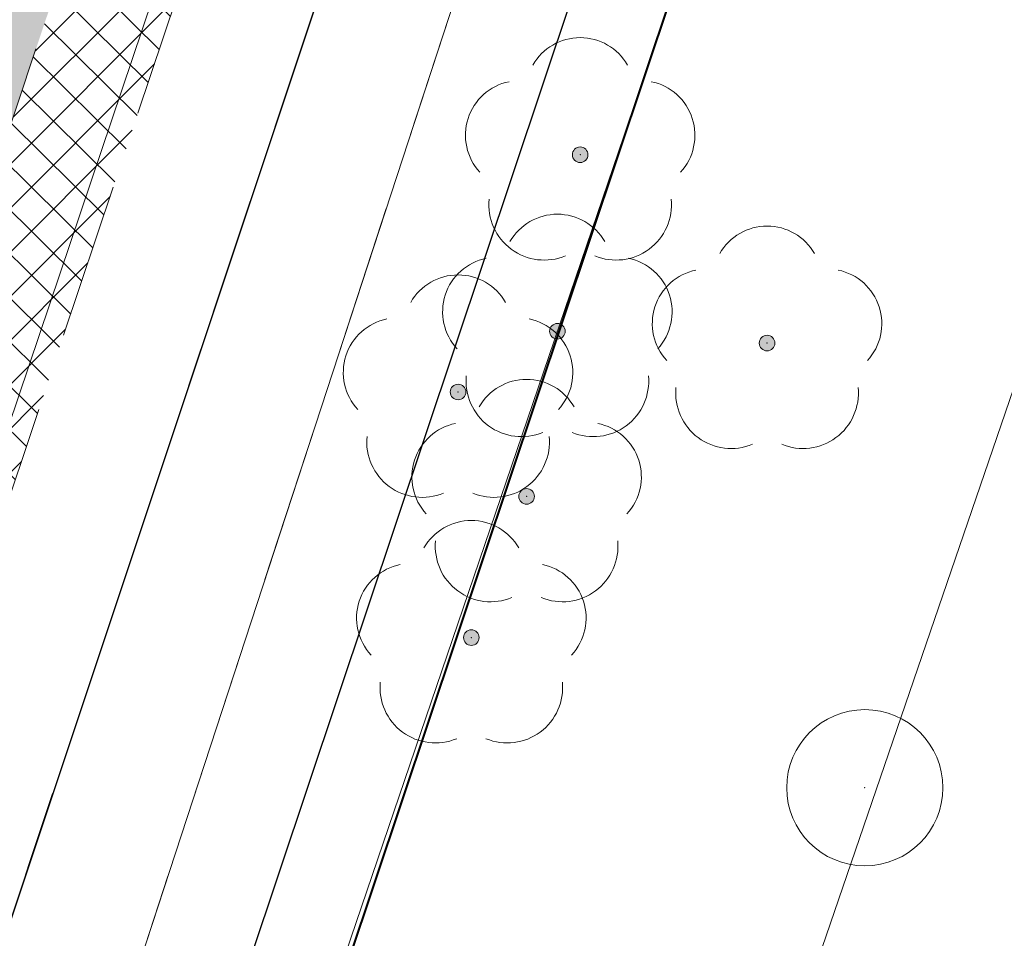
# Model space of a CAD drawing. Header units: metres. Extents: x 6599594 to 6600699, y 5687867 to 5691114.
# Tile 123 of 256: x 6599912.31 to 6599918.62, y 5688730.05 to 5688735.94. Entities that reach past the tile are written whole.
import ezdxf

# ---------------------------------------------------------------- set-up
doc = ezdxf.new("R2010")
doc.units = ezdxf.units.M
doc.header["$MEASUREMENT"] = 0
for name, pattern in [('1', [0]), ('3_EGBZ', [1.5, 1, -0.5]), ('BTO', [0]), ('BUG', [1.5, 1, -0.5]), ('GUK', [2, 1.5, -0.5]), ('GUZ', [1, 0.5, -0.5]), ('L_0_04', [1.5, 1, -0.5]), ('UPT', [0]), ('UPW', [0])]:
    doc.linetypes.add(name, pattern=pattern)
doc.layers.get('0').update_dxf_attribs({"color": 253, "linetype": 'CONTINUOUS', "lineweight": 13})
for name, color, linetype, lineweight in [('_dren', 30, '3_EGBZ', 40), ('_kolor chodnik', 50, '1', 5), ('_kolor jezdnia', 4, '1', 0), ('_kolor pobocze', 211, '1', 5), ('_kolor zjazdy kostka', 7, '1', 5), ('_kolor ścieżka @ 1', 10, '1', 0), ('_krawedz jezdni i pobocza', 7, 'BUG', 15), ('_podział mój', 201, 'BTO', 40), ('_row', 150, 'CONTINUOUS', 30), ('Dzialki', 130, '1', 30), ('Kontury', 252, 'GUK', 9), ('OT_Komunikacja', 7, 'CONTINUOUS', 0), ('OT_ZagospodarowanieTerenu', 7, 'CONTINUOUS', 0), ('OT_ZagospodarowanieTerenu_P', 7, 'CONTINUOUS', 0), ('UTTPOM_L_0', 30, 'UPT', 9), ('UWWPM_L_0', 5, 'UPW', 9), ('Uzytki', 252, 'GUZ', 9)]:
    doc.layers.add(name, color=color, linetype=linetype, lineweight=lineweight)
pattern_1 = [(45, (0, 0), (-0.1414213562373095, 0.1414213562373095), []), (135, (0, 0), (-0.1414213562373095, -0.1414213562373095), [])]

# ---------------------------------------------------------------- blocks, each defined once
blk = doc.blocks.new('230')
at = {"color": 0, "linetype": 'Continuous', "lineweight": 18}
blk.add_circle((0, 0), 1, dxfattribs=at)
blk = doc.blocks.new('147')
at = {"linetype": 'Continuous', "lineweight": 18}
blk.add_hatch(color=0, dxfattribs=at).paths.add_polyline_path([(0, -0.1, 1), (0, 0.1, 1)])
at = {"color": 0, "linetype": 'Continuous', "lineweight": 18}
blk.add_circle((0, 0), 0.1, dxfattribs=at)
for centre, radius, start, end in [((0, 0.8), 0.7, 29.8459319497, 150.1540680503), ((-0.7700000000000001, 0.25), 0.7, 101.6336339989, 222.6626941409), ((0.7700000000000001, 0.25), 0.7, 317.3373058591, 78.3663660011), ((-0.4600000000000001, -0.6400000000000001), 0.71, 174.3693172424, 292.5572466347), ((0.4600000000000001, -0.6400000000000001), 0.71, 247.4427533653, 5.630682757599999)]:
    blk.add_arc(centre, radius, start, end, dxfattribs=at)
blk = doc.blocks.new('hhh')
at = {"layer": '_podział mój'}
blk.add_line((6600030.348422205, 5689076.243038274), (6599864.227411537, 5688579.984196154), dxfattribs=at)

msp = doc.modelspace()

# ---------------------------------------------------------------- hatches: boundary and pattern name
at = {"layer": '_kolor chodnik'}
h = msp.add_hatch(dxfattribs=at)
h.set_pattern_fill('ANSI37', color=256, scale=1.6)
h.set_pattern_definition(pattern_1)
h.paths.add_polyline_path([(6599849.938171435, 5688542.085872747), (6599852.232147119, 5688548.938742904), (6599853.573135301, 5688548.489851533), (6599853.827082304, 5688549.248475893), (6599851.793849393, 5688549.929093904), (6599849.895278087, 5688548.982823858), (6599847.823506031, 5688542.793750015)])
edge = h.paths.add_edge_path()
edge.add_line((6600018.106075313, 5689087.454911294), (6600022.42781917, 5689091.229234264))
edge.add_line((6600022.42781917, 5689091.229234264), (6600020.233254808, 5689093.742094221))
edge.add_line((6600020.233254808, 5689093.742094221), (6600017.159471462, 5689091.057656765))
edge.add_arc((6600023.275194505, 5689085.385140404), 8.34143334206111, 137.1531558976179, 148.8016577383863)
edge.add_line((6600016.140105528, 5689089.706021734), (6600018.106075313, 5689087.454911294))
h.paths.add_polyline_path([(6600038.501784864, 5689187.59229436), (6600037.906968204, 5689187.700586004), (6600037.638296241, 5689186.224843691), (6600038.240083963, 5689186.115282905)])
h.paths.add_polyline_path([(6600069.098302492, 5689360.276020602), (6600068.321239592, 5689360.413462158), (6600068.064048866, 5689358.936495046), (6600068.836639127, 5689358.799546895)])
h.paths.add_polyline_path([(6600082.393785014, 5689362.950258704), (6600082.941124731, 5689366.103121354), (6600081.481377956, 5689366.361351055), (6600080.923159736, 5689363.210828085)])
h.paths.add_polyline_path([(6600074.022236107, 5689388.065861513), (6600072.983907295, 5689388.249860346), (6600072.723374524, 5689386.772538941), (6600073.760538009, 5689386.588865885)])
h.paths.add_polyline_path([(6600105.602402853, 5689486.45426531), (6600106.738797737, 5689489.760539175), (6600105.28818975, 5689490.281952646), (6600104.132785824, 5689486.965912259)])
h.paths.add_polyline_path([(6600132.519778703, 5689678.737346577), (6600131.636986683, 5689678.922259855), (6600131.330470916, 5689677.453953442), (6600132.212256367, 5689677.269208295)])
h.paths.add_polyline_path([(6600156.649397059, 5689798.7449027), (6600156.48800471, 5689797.95886096), (6600157.450195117, 5689797.757316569), (6600157.615023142, 5689798.542205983)])
h.paths.add_polyline_path([(6600189.055358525, 5689948.643107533), (6600187.902868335, 5689948.884512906), (6600187.600024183, 5689947.417400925), (6600188.748131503, 5689947.176379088)])
edge = h.paths.add_edge_path()
edge.add_line((6600204.459383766, 5690032.969035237), (6600204.153258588, 5690031.227801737))
edge.add_arc((6600202.328347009, 5690027.299936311), 4.331100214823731, 41.853001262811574, 65.08011546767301, ccw=False)
edge.add_arc((6600032.903931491, 5690051.979071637), 174.020003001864, 352.8070218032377, 353.495463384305)
edge.add_arc((6600202.372679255, 5690027.343587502), 5.999999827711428, 55.12102442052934, 69.64815978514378)
edge = h.paths.add_edge_path()
edge.add_line((6600205.046027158, 5690040.265402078), (6600204.972740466, 5690038.483452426))
edge.add_arc((6600203.986269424, 5690044.401803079), 5.999999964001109, 279.4630688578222, 294.9140560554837)
edge.add_line((6600206.513819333, 5690038.960158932), (6600206.607027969, 5690041.030672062))
edge.add_arc((6600203.986269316, 5690044.401803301), 4.270000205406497, 284.3702444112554, 307.86193139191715, ccw=False)
edge = h.paths.add_edge_path()
edge.add_arc((6600203.547470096, 5690044.558759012), 6.446878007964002, 324.43500910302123, 356.20133685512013, ccw=False)
edge.add_arc((6600203.986269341, 5690044.401803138), 6.000000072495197, 323.2169970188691, 357.4193489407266)
h.paths.add_polyline_path([(6600208.910055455, 5690121.713696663), (6600208.146285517, 5690121.748120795), (6600207.125602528, 5690121.794124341), (6600209.971605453, 5690121.665851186)])
edge = h.paths.add_edge_path()
edge.add_line((6600238.769818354, 5690481.648294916), (6600240.338176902, 5690490.87374652))
edge.add_line((6600240.338176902, 5690490.87374652), (6600241.251295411, 5690510.829461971))
edge.add_line((6600241.251295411, 5690510.829461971), (6600239.524022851, 5690510.928942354))
edge.add_line((6600239.524022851, 5690510.928942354), (6600238.633343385, 5690491.167757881))
edge.add_line((6600238.633343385, 5690491.167757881), (6600234.579716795, 5690467.661262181))
edge.add_line((6600234.579716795, 5690467.661262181), (6600234.449796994, 5690464.966873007))
edge.add_arc((6600242.443669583, 5690464.607462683), 8.001948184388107, 177.4256737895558, 268.2543056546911)
edge.add_line((6600242.199903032, 5690456.609228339), (6600242.216657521, 5690457.359274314))
edge.add_line((6600242.216657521, 5690457.359274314), (6600242.305257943, 5690458.836738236))
edge.add_arc((6600242.444504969, 5690464.607952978), 5.772894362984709, 177.0298084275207, 268.6178439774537, ccw=False)
edge.add_line((6600236.679365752, 5690464.907083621), (6600236.951876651, 5690470.95443634))
edge.add_line((6600236.951876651, 5690470.95443634), (6600238.15078669, 5690478.210832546))
edge.add_line((6600238.15078669, 5690478.210832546), (6600238.769818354, 5690481.648294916))
h.paths.add_polyline_path([(6600238.769818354, 5690481.648294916), (6600238.15078669, 5690478.210832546), (6600239.670056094, 5690477.930590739), (6600240.266710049, 5690481.376366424)])
edge = h.paths.add_edge_path()
edge.add_line((6600223.366500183, 5690460.339976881), (6600223.278629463, 5690457.997544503))
edge.add_arc((6600220.967166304, 5690465.656339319), 7.999999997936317, 286.7940807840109, 300.2738222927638)
edge.add_line((6600225.000231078, 5690458.747331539), (6600225.240084, 5690461.623695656))
edge.add_arc((6600221.105749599, 5690465.648640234), 5.76999998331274, 293.06724424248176, 315.7681070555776, ccw=False)
edge = h.paths.add_edge_path()
edge.add_arc((6600220.025145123, 5690444.676291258), 5.770000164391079, 37.996647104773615, 59.94382588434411, ccw=False)
edge.add_line((6600224.572175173, 5690448.22839199), (6600224.817793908, 5690451.081798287))
edge.add_arc((6600220.025145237, 5690444.676291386), 7.999999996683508, 53.19588653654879, 68.15166733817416)
edge.add_line((6600223.00235276, 5690452.101669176), (6600222.91504296, 5690449.670427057))
edge = h.paths.add_edge_path()
edge.add_arc((6600221.105749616, 5690465.648640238), 7.999999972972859, 328.0222308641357, 357.0132597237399)
edge.add_line((6600229.094882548, 5690465.23180147), (6600229.218816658, 5690467.593604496))
edge.add_line((6600229.218816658, 5690467.593604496), (6600228.218919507, 5690467.645774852))
edge.add_line((6600228.218919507, 5690467.645774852), (6600227.891778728, 5690461.411918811))
h.paths.add_polyline_path([(6600200.980142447, 5690012.236744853), (6600202.317278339, 5690011.956662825), (6600202.522293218, 5690012.935421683), (6600201.182321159, 5690013.216097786)])
h.paths.add_polyline_path([(6600196.457878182, 5689983.98337835), (6600195.202332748, 5689984.246370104), (6600194.899091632, 5689982.777335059), (6600196.150355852, 5689982.515240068)])
edge = h.paths.add_edge_path()
edge.add_line((6600112.305909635, 5689517.991018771), (6600112.691041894, 5689519.807934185))
edge.add_line((6600112.691041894, 5689519.807934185), (6600113.245521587, 5689522.423769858))
edge.add_line((6600113.245521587, 5689522.423769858), (6600111.553124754, 5689522.782507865))
edge.add_line((6600111.553124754, 5689522.782507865), (6600107.405864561, 5689503.21722655))
edge.add_line((6600107.405864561, 5689503.21722655), (6600099.494506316, 5689480.361667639))
edge.add_line((6600099.494506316, 5689480.361667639), (6600099.182814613, 5689478.891218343))
edge.add_arc((6600107.008997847, 5689477.232359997), 8.000059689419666, 168.0325629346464, 257.7529108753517)
edge.add_line((6600105.311960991, 5689469.414366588), (6600105.784990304, 5689471.593619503))
edge.add_arc((6600107.008927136, 5689477.232314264), 5.769999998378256, 168.0321375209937, 257.7533362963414, ccw=False)
edge.add_line((6600101.364343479, 5689478.42879883), (6600101.647245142, 5689479.76342708))
edge.add_line((6600101.647245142, 5689479.76342708), (6600104.132785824, 5689486.965912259))
edge.add_line((6600104.132785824, 5689486.965912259), (6600105.28818975, 5689490.281952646))
edge.add_line((6600105.28818975, 5689490.281952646), (6600108.240043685, 5689498.809726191))
edge.add_line((6600108.240043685, 5689498.809726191), (6600112.305909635, 5689517.991018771))
h.paths.add_polyline_path([(6600136.009573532, 5689645.499114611), (6600138.333647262, 5689645.012304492), (6600138.661671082, 5689646.578318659), (6600134.869459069, 5689647.372651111)])
at = {"layer": '_kolor jezdnia'}
h = msp.add_hatch(dxfattribs=at)
h.set_pattern_fill('ANSI37', color=4, scale=3.5)
h.set_pattern_definition([(45, (0, 0), (-0.3093592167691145, 0.3093592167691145), []), (135, (0, 0), (-0.3093592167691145, -0.3093592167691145), [])])
edge = h.paths.add_edge_path()
edge.add_line((6599833.066047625, 5688539.933393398), (6599850.649511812, 5688527.983462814))
edge.add_arc((6599857.337592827, 5688536.653968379), 10.95025544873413, 169.5012687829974, 232.3548431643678, ccw=False)
edge.add_arc((6599858.085851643, 5688536.618142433), 11.69295282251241, 162.2507788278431, 169.9967502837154, ccw=False)
edge.add_line((6599846.949484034, 5688540.182754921), (6599847.823506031, 5688542.793750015))
edge.add_line((6599847.823506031, 5688542.793750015), (6599849.895278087, 5688548.982823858))
edge.add_line((6599849.895278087, 5688548.982823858), (6599852.434748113, 5688556.56906746))
edge.add_line((6599852.434748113, 5688556.56906746), (6599928.48625871, 5688783.760284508))
edge.add_line((6599928.48625871, 5688783.760284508), (6599931.025728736, 5688791.34652811))
edge.add_line((6599931.025728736, 5688791.34652811), (6599996.657773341, 5688987.411326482))
edge.add_line((6599996.657773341, 5688987.411326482), (6599999.197243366, 5688994.997570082))
edge.add_line((6599999.197243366, 5688994.997570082), (6600021.930100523, 5689062.908193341))
edge.add_line((6600021.930100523, 5689062.908193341), (6600017.620224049, 5689067.371531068))
edge.add_line((6600017.620224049, 5689067.371531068), (6600016.714558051, 5689064.654078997))
edge.add_line((6600016.714558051, 5689064.654078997), (6600012.423620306, 5689051.835617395))
edge.add_line((6600012.423620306, 5689051.835617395), (6600009.884150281, 5689044.249373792))
edge.add_line((6600009.884150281, 5689044.249373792), (6599977.53516164, 5688947.612159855))
edge.add_line((6599977.53516164, 5688947.612159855), (6599974.995691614, 5688940.025916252))
edge.add_line((6599974.995691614, 5688940.025916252), (6599942.096912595, 5688841.746295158))
edge.add_line((6599942.096912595, 5688841.746295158), (6599939.557442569, 5688834.160051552))
edge.add_line((6599939.557442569, 5688834.160051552), (6599882.679288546, 5688664.246042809))
edge.add_line((6599882.679288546, 5688664.246042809), (6599880.139818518, 5688656.659799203))
edge.add_line((6599880.139818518, 5688656.659799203), (6599852.46454386, 5688573.984527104))
edge.add_line((6599852.46454386, 5688573.984527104), (6599842.470137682, 5688544.127903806))
edge.add_arc((6599835.706422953, 5688546.652910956), 7.219660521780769, 248.5480913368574, 339.52856074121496, ccw=False)
h.paths.add_polyline_path([(6600044.653202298, 5689172.271628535), (6600046.276244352, 5689181.431901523), (6600047.759199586, 5689189.801539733), (6600051.0603021, 5689208.432603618), (6600052.368792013, 5689215.817578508), (6600054.808584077, 5689229.587499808), (6600056.11707399, 5689236.972474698), (6600057.346666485, 5689243.912161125), (6600058.655146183, 5689251.297078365), (6600058.831439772, 5689252.292060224), (6600060.098987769, 5689259.445963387), (6600060.139929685, 5689259.677035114), (6600061.407468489, 5689266.830886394), (6600072.329030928, 5689328.470998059), (6600073.637511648, 5689335.855921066), (6600077.337304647, 5689356.73715072), (6600078.820259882, 5689365.106788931), (6600081.142794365, 5689378.214921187), (6600082.538516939, 5689386.092227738), (6600095.187867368, 5689457.483787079), (6600091.082877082, 5689465.8405575), (6600089.043088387, 5689454.328211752), (6600087.870641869, 5689447.711051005), (6600087.560133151, 5689445.958573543), (6600086.562151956, 5689440.326076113), (6600082.433200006, 5689417.022719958), (6600080.95024477, 5689408.65308175), (6600077.202698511, 5689387.502337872), (6600075.719743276, 5689379.132699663), (6600073.469199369, 5689366.430874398), (6600071.986244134, 5689358.061236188), (6600069.98686466, 5689346.776955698), (6600068.591142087, 5689338.899649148), (6600065.559290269, 5689321.78820693), (6600064.163567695, 5689313.910900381), (6600059.719426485, 5689288.828650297), (6600058.323703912, 5689280.951343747), (6600057.563846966, 5689276.662793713), (6600056.168124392, 5689268.785487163), (6600054.804920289, 5689261.091711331), (6600053.409197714, 5689253.21440478), (6600053.264817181, 5689252.399536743), (6600051.869094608, 5689244.522230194), (6600051.183555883, 5689240.653124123), (6600049.787833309, 5689232.775817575), (6600046.593849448, 5689214.749319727), (6600045.198126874, 5689206.872013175), (6600044.41754409, 5689202.466488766), (6600042.934588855, 5689194.096850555), (6600036.429952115, 5689157.38538759), (6600034.946996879, 5689149.01574938), (6600030.579776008, 5689124.367629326), (6600027.529365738, 5689107.151445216), (6600024.895072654, 5689094.014582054), (6600030.583685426, 5689094.264316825), (6600032.945013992, 5689106.191885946), (6600043.170247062, 5689163.901990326)])
edge = h.paths.add_edge_path()
edge.add_line((6600111.106812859, 5689535.144351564), (6600111.256844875, 5689535.85214863))
edge.add_line((6600111.256844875, 5689535.85214863), (6600112.915748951, 5689543.678261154))
edge.add_line((6600112.915748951, 5689543.678261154), (6600117.304772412, 5689564.384094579))
edge.add_line((6600117.304772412, 5689564.384094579), (6600119.067357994, 5689572.699339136))
edge.add_line((6600119.067357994, 5689572.699339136), (6600120.087667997, 5689577.512794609))
edge.add_line((6600120.087667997, 5689577.512794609), (6600121.642890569, 5689584.849775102))
edge.add_line((6600121.642890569, 5689584.849775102), (6600128.436769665, 5689616.900852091))
edge.add_line((6600128.436769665, 5689616.900852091), (6600129.991992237, 5689624.237832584))
edge.add_line((6600129.991992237, 5689624.237832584), (6600132.660554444, 5689636.827148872))
edge.add_line((6600132.660554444, 5689636.827148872), (6600133.208838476, 5689639.444704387))
edge.add_line((6600133.208838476, 5689639.444704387), (6600134.848957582, 5689647.274775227))
edge.add_line((6600134.848957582, 5689647.274775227), (6600138.97649476, 5689666.979995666))
edge.add_line((6600138.97649476, 5689666.979995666), (6600140.51410642, 5689674.320687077))
edge.add_line((6600140.51410642, 5689674.320687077), (6600145.209128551, 5689696.735129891))
edge.add_line((6600145.209128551, 5689696.735129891), (6600146.746740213, 5689704.075821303))
edge.add_line((6600146.746740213, 5689704.075821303), (6600151.462308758, 5689726.588354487))
edge.add_line((6600151.462308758, 5689726.588354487), (6600152.999920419, 5689733.929045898))
edge.add_line((6600152.999920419, 5689733.929045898), (6600155.244070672, 5689744.642813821))
edge.add_line((6600155.244070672, 5689744.642813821), (6600156.781682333, 5689751.983505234))
edge.add_line((6600156.781682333, 5689751.983505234), (6600161.635515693, 5689775.156126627))
edge.add_line((6600161.635515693, 5689775.156126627), (6600163.378142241, 5689783.475576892))
edge.add_line((6600163.378142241, 5689783.475576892), (6600163.850769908, 5689785.731942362))
edge.add_line((6600163.850769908, 5689785.731942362), (6600167.028500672, 5689800.902704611))
edge.add_line((6600167.028500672, 5689800.902704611), (6600179.49088801, 5689860.399222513))
edge.add_line((6600179.49088801, 5689860.399222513), (6600181.233514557, 5689868.718672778))
edge.add_line((6600181.233514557, 5689868.718672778), (6600181.84713393, 5689871.648144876))
edge.add_line((6600181.84713393, 5689871.648144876), (6600183.384745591, 5689878.988836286))
edge.add_line((6600183.384745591, 5689878.988836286), (6600184.935818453, 5689886.393792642))
edge.add_line((6600184.935818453, 5689886.393792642), (6600186.575937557, 5689894.223863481))
edge.add_line((6600186.575937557, 5689894.223863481), (6600194.05133812, 5689929.912074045))
edge.add_line((6600194.05133812, 5689929.912074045), (6600195.691457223, 5689937.742144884))
edge.add_line((6600195.691457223, 5689937.742144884), (6600202.915799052, 5689972.231779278))
edge.add_line((6600202.915799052, 5689972.231779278), (6600204.555918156, 5689980.061850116))
edge.add_line((6600204.555918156, 5689980.061850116), (6600206.062781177, 5689987.255744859))
edge.add_line((6600206.062781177, 5689987.255744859), (6600207.702900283, 5689995.085815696))
edge.add_line((6600207.702900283, 5689995.085815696), (6600210.232559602, 5690007.162628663))
edge.add_line((6600210.232559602, 5690007.162628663), (6600211.694938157, 5690014.144150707))
edge.add_arc((6600028.177652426, 5690052.584442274), 187.5000004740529, 348.1696294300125, 357.4195276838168)
edge.add_line((6600215.487522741, 5690044.142720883), (6600208.310270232, 5690026.480446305))
edge.add_arc((6600032.903933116, 5690051.97907145), 177.2500013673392, 348.1696294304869, 351.7289130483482, ccw=False)
edge.add_line((6600206.38894146, 5690015.640182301), (6600205.966941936, 5690013.625519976))
edge.add_line((6600205.966941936, 5690013.625519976), (6600204.326822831, 5690005.795449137))
edge.add_line((6600204.326822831, 5690005.795449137), (6600197.076961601, 5689971.183982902))
edge.add_line((6600197.076961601, 5689971.183982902), (6600195.334335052, 5689962.864532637))
edge.add_line((6600195.334335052, 5689962.864532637), (6600193.44722506, 5689953.855305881))
edge.add_line((6600193.44722506, 5689953.855305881), (6600191.909227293, 5689946.512771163))
edge.add_line((6600191.909227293, 5689946.512771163), (6600185.496844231, 5689915.899498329))
edge.add_line((6600185.496844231, 5689915.899498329), (6600183.856521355, 5689908.068454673))
edge.add_line((6600183.856521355, 5689908.068454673), (6600182.066605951, 5689899.523243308))
edge.add_line((6600182.066605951, 5689899.523243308), (6600180.32407057, 5689891.204228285))
edge.add_line((6600180.32407057, 5689891.204228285), (6600174.320344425, 5689862.541919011))
edge.add_line((6600174.320344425, 5689862.541919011), (6600172.577809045, 5689854.222903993))
edge.add_line((6600172.577809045, 5689854.222903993), (6600163.663810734, 5689811.666703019))
edge.add_line((6600163.663810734, 5689811.666703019), (6600162.023782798, 5689803.837067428))
edge.add_line((6600162.023782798, 5689803.837067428), (6600160.924220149, 5689798.587659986))
edge.add_line((6600160.924220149, 5689798.587659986), (6600159.279208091, 5689790.734229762))
edge.add_line((6600159.279208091, 5689790.734229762), (6600157.107250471, 5689780.365115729))
edge.add_line((6600157.107250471, 5689780.365115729), (6600155.462238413, 5689772.511685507))
edge.add_line((6600155.462238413, 5689772.511685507), (6600153.380318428, 5689762.572418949))
edge.add_line((6600153.380318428, 5689762.572418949), (6600151.735124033, 5689754.718118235))
edge.add_line((6600151.735124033, 5689754.718118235), (6600148.586504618, 5689739.686336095))
edge.add_line((6600148.586504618, 5689739.686336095), (6600146.885007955, 5689731.563243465))
edge.add_line((6600146.885007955, 5689731.563243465), (6600141.75088822, 5689707.052510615))
edge.add_line((6600141.75088822, 5689707.052510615), (6600140.110896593, 5689699.223048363))
edge.add_line((6600140.110896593, 5689699.223048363), (6600133.483561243, 5689667.583574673))
edge.add_line((6600133.483561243, 5689667.583574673), (6600131.860394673, 5689659.834436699))
edge.add_line((6600131.860394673, 5689659.834436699), (6600131.740984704, 5689659.26436315))
edge.add_line((6600131.740984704, 5689659.26436315), (6600130.117814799, 5689651.515209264))
edge.add_line((6600130.117814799, 5689651.515209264), (6600127.27873359, 5689637.961189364))
edge.add_line((6600127.27873359, 5689637.961189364), (6600126.924568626, 5689636.290366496))
edge.add_line((6600126.924568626, 5689636.290366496), (6600125.166244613, 5689627.995226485))
edge.add_line((6600125.166244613, 5689627.995226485), (6600118.009503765, 5689594.232298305))
edge.add_line((6600118.009503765, 5689594.232298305), (6600116.25117975, 5689585.937158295))
edge.add_line((6600116.25117975, 5689585.937158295), (6600113.665314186, 5689573.737975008))
edge.add_line((6600113.665314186, 5689573.737975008), (6600111.898534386, 5689565.402943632))
edge.add_line((6600111.898534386, 5689565.402943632), (6600104.889982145, 5689532.339115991))
edge.add_line((6600104.889982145, 5689532.339115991), (6600103.22663594, 5689524.492047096))
edge.add_line((6600103.22663594, 5689524.492047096), (6600096.623876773, 5689493.342605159))
edge.add_line((6600096.623876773, 5689493.342605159), (6600094.968986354, 5689485.535427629))
edge.add_line((6600094.968986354, 5689485.535427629), (6600094.300101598, 5689482.379870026))
edge.add_line((6600094.300101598, 5689482.379870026), (6600099.182814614, 5689478.891218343))
edge.add_line((6600099.182814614, 5689478.891218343), (6600099.494506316, 5689480.361667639))
edge.add_line((6600099.494506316, 5689480.361667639), (6600111.106812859, 5689535.144351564))
edge = h.paths.add_edge_path()
edge.add_arc((6600239.213891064, 5690851.400367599), 10.00000000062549, -2.8342403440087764, 76.13703556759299, ccw=False)
edge.add_line((6600249.201658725, 5690850.905901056), (6600249.082723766, 5690848.503524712))
edge.add_line((6600249.082723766, 5690848.503524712), (6600247.016487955, 5690806.767468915))
edge.add_line((6600247.016487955, 5690806.767468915), (6600246.092398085, 5690789.152178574))
edge.add_line((6600246.092398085, 5690789.152178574), (6600233.768116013, 5690572.015170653))
edge.add_line((6600233.768116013, 5690572.015170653), (6600228.959056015, 5690465.296202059))
edge.add_line((6600228.959056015, 5690465.296202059), (6600234.588724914, 5690465.017134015))
edge.add_line((6600234.588724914, 5690465.017134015), (6600239.262540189, 5690571.767576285))
edge.add_line((6600239.262540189, 5690571.767576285), (6600252.50503885, 5690806.400146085))
edge.add_line((6600252.50503885, 5690806.400146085), (6600254.569211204, 5690848.094521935))
edge.add_arc((6600262.559425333, 5690847.6989487), 7.999999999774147, 76.13703557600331, 177.1657596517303, ccw=False)
edge.add_line((6600264.476229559, 5690855.465921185), (6600241.609896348, 5690861.109083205))
edge = h.paths.add_edge_path()
edge.add_line((6600250.031475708, 5690451.625307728), (6600250.231741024, 5690455.772579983))
edge.add_line((6600250.231741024, 5690455.772579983), (6600246.257763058, 5690456.417303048))
edge.add_line((6600246.257763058, 5690456.417303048), (6600242.171761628, 5690456.61060902))
edge.add_arc((6600242.563100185, 5690464.586983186), 7.985968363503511, 176.9123644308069, 267.1911945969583, ccw=False)
edge.add_line((6600234.588724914, 5690465.017134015), (6600228.959056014, 5690465.296202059))
edge.add_arc((6600220.965133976, 5690465.657286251), 8.002072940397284, 267.8289300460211, 357.413716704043, ccw=False)
edge.add_line((6600220.661989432, 5690457.660957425), (6600212.406915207, 5690458.119572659))
edge.add_line((6600212.406915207, 5690458.119572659), (6600208.431872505, 5690457.817501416))
edge.add_line((6600208.431872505, 5690457.817501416), (6600208.233912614, 5690454.548331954))
edge.add_line((6600208.233912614, 5690454.548331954), (6600212.129565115, 5690453.127270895))
edge.add_line((6600212.129565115, 5690453.127270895), (6600218.640548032, 5690452.76554962))
edge.add_line((6600218.640548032, 5690452.76554962), (6600216.486747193, 5690452.885205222))
edge.add_line((6600216.486747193, 5690452.885205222), (6600220.468905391, 5690452.663974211))
edge.add_arc((6600220.025145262, 5690444.676291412), 7.99999997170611, -0.3386579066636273, 86.8201700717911, ccw=False)
edge.add_line((6600228.025005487, 5690444.629006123), (6600227.803602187, 5690439.649256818))
edge.add_line((6600227.803602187, 5690439.649256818), (6600226.885525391, 5690435.936828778))
edge.add_line((6600226.885525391, 5690435.936828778), (6600225.534849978, 5690405.967249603))
edge.add_line((6600225.534849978, 5690405.967249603), (6600226.115199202, 5690402.187514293))
edge.add_line((6600226.115199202, 5690402.187514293), (6600213.445139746, 5690121.008786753))
edge.add_line((6600213.445139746, 5690121.008786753), (6600213.352800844, 5690118.960058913))
edge.add_line((6600213.352800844, 5690118.960058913), (6600209.980184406, 5690044.131649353))
edge.add_arc((6600203.98626942, 5690044.401803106), 5.999999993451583, 257.4162346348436, 357.41934921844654, ccw=False)
edge.add_line((6600202.679069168, 5690038.545931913), (6600201.589735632, 5690033.666039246))
edge.add_line((6600201.589735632, 5690033.666039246), (6600203.67987942, 5690033.199458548))
edge.add_arc((6600202.372679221, 5690027.343587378), 5.999999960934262, -8.27108729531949, 77.41623506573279, ccw=False)
edge.add_line((6600208.310270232, 5690026.480446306), (6600215.487522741, 5690044.142720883))
edge.add_line((6600215.487522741, 5690044.142720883), (6600216.199687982, 5690059.9446614))
edge.add_line((6600216.199687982, 5690059.9446614), (6600216.537356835, 5690067.437056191))
edge.add_line((6600216.537356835, 5690067.437056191), (6600223.893528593, 5690230.66011469))
edge.add_line((6600223.893528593, 5690230.66011469), (6600224.231197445, 5690238.152509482))
edge.add_line((6600224.231197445, 5690238.152509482), (6600233.507835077, 5690443.987992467))
edge.add_arc((6600241.499722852, 5690443.627812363), 7.999999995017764, 87.29208981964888, 177.4195277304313, ccw=False)
edge.add_line((6600241.877677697, 5690451.618879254), (6600246.021541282, 5690451.422886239))
edge.add_line((6600246.021541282, 5690451.422886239), (6600246.427694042, 5690451.44338883))
edge.add_line((6600246.427694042, 5690451.44338883), (6600246.79397003, 5690451.461878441))
edge.add_line((6600246.79397003, 5690451.461878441), (6600250.031475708, 5690451.625307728))
edge = h.paths.add_edge_path()
edge.add_line((6600007.33756506, 5689086.20374581), (6600006.980466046, 5689080.740822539))
edge.add_line((6600006.980466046, 5689080.740822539), (6600007.229745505, 5689080.720859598))
edge.add_line((6600007.229745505, 5689080.720859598), (6600008.093335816, 5689080.601653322))
edge.add_line((6600008.093335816, 5689080.601653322), (6600008.702681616, 5689080.53831051))
edge.add_arc((6600008.140193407, 5689070.554142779), 9.999999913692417, -18.557800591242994, 86.77547804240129, ccw=False)
edge.add_line((6600017.620224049, 5689067.371531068), (6600021.930100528, 5689062.908193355))
edge.add_arc((6599734.83819726, 5689159.011261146), 302.7499967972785, 341.4922000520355, 343.8640860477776)
edge.add_arc((6600034.895369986, 5689072.315877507), 9.581213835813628, 98.63328270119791, 164.5273290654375, ccw=False)
edge.add_line((6600033.457137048, 5689081.788529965), (6600033.832640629, 5689081.798737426))
edge.add_line((6600033.832640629, 5689081.798737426), (6600034.422462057, 5689082.05700874))
edge.add_line((6600034.422462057, 5689082.05700874), (6600036.833623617, 5689082.139040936))
edge.add_line((6600036.833623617, 5689082.139040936), (6600036.730225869, 5689087.148851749))
edge.add_line((6600036.730225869, 5689087.148851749), (6600036.579860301, 5689087.134303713))
edge.add_arc((6600036.479565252, 5689093.136286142), 6.002820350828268, 169.1687651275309, 270.9573417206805, ccw=False)
edge.add_line((6600030.583685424, 5689094.264316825), (6600024.895072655, 5689094.014582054))
edge.add_arc((6600015.200558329, 5689096.162123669), 9.929528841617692, 271.0943432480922, 347.5094668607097, ccw=False)
edge.add_arc((6600014.909438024, 5689089.646776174), 3.446070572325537, 264.4236009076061, 278.0194998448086, ccw=False)
edge.add_line((6600014.574573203, 5689086.217014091), (6600014.299554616, 5689086.232508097))
edge.add_line((6600014.299554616, 5689086.232508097), (6600010.474232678, 5689086.448019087))
edge.add_line((6600010.474232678, 5689086.448019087), (6600007.33756506, 5689086.20374581))
edge = h.paths.add_edge_path()
edge.add_line((6600105.490725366, 5689463.953528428), (6600106.927559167, 5689464.047234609))
edge.add_line((6600106.927559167, 5689464.047234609), (6600107.835, 5689468.66))
edge.add_line((6600107.835, 5689468.66), (6600105.311960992, 5689469.414366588))
edge.add_arc((6600107.008997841, 5689477.232359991), 8.000059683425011, 168.0325628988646, 257.75291091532, ccw=False)
edge.add_line((6600099.182814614, 5689478.891218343), (6600094.300101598, 5689482.379870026))
edge.add_arc((6600586.245114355, 5689378.104238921), 502.8750369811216, 168.032376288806, 169.9522165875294)
edge.add_line((6600091.082877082, 5689465.8405575), (6600095.187867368, 5689457.483787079))
edge.add_arc((6600103.065173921, 5689456.088064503), 8.000000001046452, 77.7533362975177, 169.9524553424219, ccw=False)
edge.add_line((6600104.762140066, 5689463.906012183), (6600105.490725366, 5689463.953528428))
at = {"layer": '_kolor pobocze'}
h = msp.add_hatch(dxfattribs=at)
h.set_pattern_fill('ANSI37', color=256, scale=1.6)
h.set_pattern_definition(pattern_1)
h.paths.add_polyline_path([(6599932.280385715, 5688783.281118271), (6599932.51846103, 5688783.99232861), (6599930.384830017, 5688784.706554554), (6599928.486258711, 5688783.760284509), (6599900.424162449, 5688699.929447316), (6599901.135372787, 5688699.691372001), (6599929.09885504, 5688783.227616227), (6599930.441347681, 5688783.896730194)])
h.paths.add_polyline_path([(6599863.82305472, 5688584.885679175), (6599865.662092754, 5688584.270067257), (6599865.900168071, 5688584.981277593), (6599863.766537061, 5688585.69550354), (6599861.867965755, 5688584.749233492), (6599852.434748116, 5688556.569067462), (6599852.907883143, 5688555.61978181), (6599862.297350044, 5688583.669249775), (6599862.358334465, 5688583.85143058), (6599862.480562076, 5688584.216565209)])
h.paths.add_polyline_path([(6599865.891775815, 5688591.038664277), (6599865.217260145, 5688592.39199476), (6599901.135372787, 5688699.691372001), (6599900.424162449, 5688699.929447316), (6599864.407435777, 5688592.335477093), (6599865.353705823, 5688590.436905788), (6599867.487336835, 5688589.722679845), (6599867.72541215, 5688590.433890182)])
at = {"layer": '_kolor zjazdy kostka'}
h = msp.add_hatch(dxfattribs=at)
h.set_pattern_fill('ANSI37', color=256, scale=1.6)
h.set_pattern_definition(pattern_1)
h.paths.add_polyline_path([(6600244.137440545, 5690813.934732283), (6600242.369522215, 5690814.022127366), (6600242.097568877, 5690808.528921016), (6600243.865482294, 5690808.441426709)])
h.paths.add_polyline_path([(6600247.012128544, 5690806.679412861), (6600247.442736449, 5690815.377295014), (6600247.393289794, 5690814.378518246), (6600247.113277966, 5690808.722537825)])
h.paths.add_polyline_path([(6600242.297085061, 5690788.088808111), (6600240.958726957, 5690788.155683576), (6600240.648818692, 5690782.664569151), (6600241.987258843, 5690782.599147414)])
h.paths.add_polyline_path([(6600245.558275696, 5690780.919298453), (6600246.037231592, 5690789.405686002), (6600244.985820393, 5690788.453468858), (6600244.612601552, 5690781.981345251)])
h.paths.add_polyline_path([(6600241.348405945, 5690723.711515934), (6600242.272017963, 5690722.691689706), (6600242.749709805, 5690731.155680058), (6600241.698138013, 5690730.203317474), (6600241.472690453, 5690726.27550499)])
h.paths.add_polyline_path([(6600225.772794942, 5690394.589141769), (6600224.731429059, 5690393.637598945), (6600224.461246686, 5690387.644646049), (6600225.412923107, 5690386.603142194)])
h.paths.add_polyline_path([(6600223.012390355, 5690333.280720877), (6600223.372595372, 5690341.272607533), (6600222.32835346, 5690340.318436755), (6600222.058239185, 5690334.324941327)])
h.paths.add_polyline_path([(6600215.496388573, 5690166.390602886), (6600215.856593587, 5690174.382489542), (6600214.812834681, 5690173.428760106), (6600214.542018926, 5690167.435062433)])
h.paths.add_polyline_path([(6600212.446537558, 5690121.053392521), (6600213.399499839, 5690120.010473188), (6600213.788744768, 5690128.503024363), (6600212.745135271, 5690127.54943145)])
h.paths.add_polyline_path([(6600209.977420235, 5690121.665589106), (6600210.225142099, 5690127.162117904), (6600207.346107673, 5690127.291879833), (6600207.119593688, 5690121.794395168)])
h.paths.add_polyline_path([(6600207.950178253, 5690070.725854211), (6600204.880846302, 5690070.828947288), (6600204.643784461, 5690065.333808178), (6600207.702521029, 5690065.204598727)])
h.paths.add_polyline_path([(6600200.981479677, 5690012.236464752), (6600199.969248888, 5690007.339980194), (6600201.282587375, 5690007.064882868), (6600202.31726072, 5690011.956666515)])
h.paths.add_polyline_path([(6600193.613960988, 5689970.406358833), (6600192.398010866, 5689970.660657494), (6600191.286205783, 5689965.274578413), (6600192.486379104, 5689965.023185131)])
h.paths.add_polyline_path([(6600189.061271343, 5689948.671423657), (6600189.98413328, 5689953.050774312), (6600188.818902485, 5689953.32186217), (6600187.908781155, 5689948.91282903)])
h.paths.add_polyline_path([(6600180.976201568, 5689915.317449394), (6600179.952861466, 5689910.421322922), (6600181.008474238, 5689910.200199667), (6600182.033843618, 5689915.09540201)])
h.paths.add_polyline_path([(6600176.508279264, 5689893.538690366), (6600177.476023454, 5689893.335973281), (6600178.603605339, 5689898.719146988), (6600177.636002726, 5689898.922290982)])
h.paths.add_polyline_path([(6600179.28182965, 5689859.401159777), (6600180.522246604, 5689860.211927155), (6600181.057490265, 5689860.561775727), (6600183.598022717, 5689860.029600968), (6600184.726606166, 5689865.412570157), (6600182.186324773, 5689865.943033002), (6600181.604764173, 5689866.832779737), (6600181.024456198, 5689867.720610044)])
h.paths.add_polyline_path([(6600160.200810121, 5689810.862606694), (6600159.232772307, 5689811.065842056), (6600158.207991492, 5689806.171529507), (6600159.175735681, 5689805.968812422)])
h.paths.add_polyline_path([(6600156.49391753, 5689797.987177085), (6600155.463416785, 5689793.068691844), (6600156.431160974, 5689792.865974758), (6600157.461419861, 5689797.784520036)])
edge = h.paths.add_edge_path()
edge.add_arc((6600173.111981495, 5689800.679690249), 5.999999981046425, 204.673115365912, 239.5411154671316, ccw=False)
edge.add_arc((6600173.162096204, 5689800.685330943), 6.047914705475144, 168.3203586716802, 204.5234866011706, ccw=False)
edge.add_line((6600167.239404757, 5689801.9096668), (6600163.651667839, 5689784.781499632))
edge.add_arc((6600169.524220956, 5689783.551410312), 5.999999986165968, 139.2146049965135, 168.1696294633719, ccw=False)
edge.add_arc((6600169.524220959, 5689783.551410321), 5.999999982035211, 96.80962310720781, 139.2146050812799, ccw=False)
edge.add_line((6600168.812796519, 5689789.509083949), (6600170.070461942, 5689795.507731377))
h.paths.add_polyline_path([(6600163.526364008, 5689776.866746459), (6600166.051243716, 5689776.337874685), (6600167.179826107, 5689781.720838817), (6600164.653945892, 5689782.249920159), (6600163.941148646, 5689783.340449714), (6600163.493329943, 5689784.025580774), (6600161.750703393, 5689775.706130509), (6600162.438017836, 5689776.155376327)])
h.paths.add_polyline_path([(6600152.614191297, 5689774.643430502), (6600153.639138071, 5689779.536616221), (6600152.646757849, 5689779.744928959), (6600151.646447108, 5689774.846147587)])
h.paths.add_polyline_path([(6600150.121074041, 5689767.466820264), (6600148.177624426, 5689758.16795459), (6600149.115997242, 5689757.971390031), (6600151.066362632, 5689767.268392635)])
h.paths.add_polyline_path([(6600142.970741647, 5689739.332500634), (6600141.888449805, 5689734.142420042), (6600144.036614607, 5689733.695518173), (6600145.123068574, 5689738.882330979)])
h.paths.add_polyline_path([(6600136.256357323, 5689701.052153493), (6600137.154085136, 5689700.864096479), (6600138.287960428, 5689706.274871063), (6600137.386492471, 5689706.464182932)])
h.paths.add_polyline_path([(6600130.081494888, 5689667.099389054), (6600129.212847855, 5689667.281639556), (6600128.083282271, 5689661.898895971), (6600128.953953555, 5689661.716447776)])
h.paths.add_polyline_path([(6600128.397394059, 5689659.030340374), (6600127.554144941, 5689659.207226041), (6600126.49340855, 5689653.810049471), (6600127.269860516, 5689653.647397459)])
h.paths.add_polyline_path([(6600134.990411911, 5689640.633636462), (6600137.30714639, 5689640.148363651), (6600138.339560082, 5689645.040620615), (6600136.015486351, 5689645.500958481), (6600135.435178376, 5689646.388788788), (6600134.8548704, 5689647.276619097), (6600133.214751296, 5689639.446548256), (6600134.102581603, 5689640.026856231)])
h.paths.add_polyline_path([(6600122.164164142, 5689634.294831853), (6600121.024067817, 5689628.914244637), (6600122.015114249, 5689628.705875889), (6600123.155614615, 5689634.086346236)])
h.paths.add_polyline_path([(6600114.54207576, 5689593.450769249), (6600113.493359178, 5689593.398339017), (6600112.364315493, 5689588.045694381), (6600113.29076438, 5689587.54753241)])
h.paths.add_polyline_path([(6600110.194543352, 5689572.941097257), (6600109.20781945, 5689573.148880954), (6600108.067717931, 5689567.768269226), (6600109.05014319, 5689567.535215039)])
h.paths.add_polyline_path([(6600119.083213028, 5689565.540446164), (6600119.089125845, 5689565.542290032), (6600121.462438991, 5689565.065690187), (6600122.598093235, 5689570.447168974), (6600120.229622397, 5689570.949214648), (6600119.651446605, 5689571.8119627), (6600119.073270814, 5689572.727655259), (6600117.310757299, 5689564.412754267)])
h.paths.add_polyline_path([(6600101.698666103, 5689532.937884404), (6600100.730666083, 5689533.141679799), (6600099.694214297, 5689528.250234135), (6600100.669121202, 5689528.045267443)])
h.paths.add_polyline_path([(6600094.064021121, 5689496.827028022), (6600093.080194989, 5689497.033910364), (6600092.036590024, 5689492.143967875), (6600093.038865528, 5689491.933250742)])
h.paths.add_polyline_path([(6600083.709836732, 5689453.74980843), (6600082.738586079, 5689448.336231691), (6600084.647281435, 5689448.027407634), (6600085.606840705, 5689453.416583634)])
h.paths.add_polyline_path([(6600084.434394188, 5689446.82589514), (6600083.348896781, 5689447.018140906), (6600082.567374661, 5689442.58660872), (6600083.649300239, 5689442.394910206)])
h.paths.add_polyline_path([(6600078.04194071, 5689410.721110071), (6600078.996952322, 5689416.137564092), (6600078.054833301, 5689416.304853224), (6600077.111232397, 5689410.886043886)])
h.paths.add_polyline_path([(6600072.911565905, 5689386.768652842), (6600071.960466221, 5689381.312635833), (6600072.800073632, 5689381.16322159), (6600073.766450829, 5689386.590709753)])
h.paths.add_polyline_path([(6600082.887400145, 5689379.432062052), (6600085.278102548, 5689379.03494316), (6600086.160383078, 5689383.956496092), (6600083.759726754, 5689384.355378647), (6600083.152078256, 5689385.224725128), (6600082.544429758, 5689386.094071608), (6600081.148707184, 5689378.216765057), (6600082.018053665, 5689378.824413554)])
h.paths.add_polyline_path([(6600080.731401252, 5689363.247695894), (6600080.041469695, 5689363.369939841), (6600079.433821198, 5689364.239286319), (6600078.8261727, 5689365.1086328), (6600077.343217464, 5689356.73899459), (6600078.212563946, 5689357.346643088), (6600079.081910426, 5689357.954291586), (6600081.429189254, 5689357.564866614), (6600082.388748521, 5689362.980514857)])
h.paths.add_polyline_path([(6600069.104215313, 5689360.304336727), (6600070.063917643, 5689365.720487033), (6600069.2708267, 5689365.861009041), (6600068.327152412, 5689360.441778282)])
h.paths.add_polyline_path([(6600066.550616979, 5689345.891799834), (6600065.546169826, 5689346.069805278), (6600064.677796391, 5689341.145792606), (6600065.678290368, 5689340.968483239)])
h.paths.add_polyline_path([(6600061.138656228, 5689321.077501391), (6600060.270282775, 5689316.15348863), (6600061.250715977, 5689315.979734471), (6600062.127590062, 5689320.902245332)])
h.paths.add_polyline_path([(6600055.325252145, 5689288.11325564), (6600054.456878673, 5689283.189242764), (6600055.410852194, 5689283.020177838), (6600056.283178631, 5689287.917022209)])
h.paths.add_polyline_path([(6600048.045675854, 5689182.819289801), (6600050.371939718, 5689182.407116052), (6600051.31444535, 5689187.67761207), (6600048.980409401, 5689188.064690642), (6600048.372760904, 5689188.934037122), (6600047.765112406, 5689189.803383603), (6600046.306982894, 5689181.603992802), (6600046.972918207, 5689182.069462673)])
h.paths.add_polyline_path([(6600040.943690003, 5689201.374141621), (6600039.339175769, 5689201.66987967), (6600038.429882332, 5689196.244216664), (6600039.984130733, 5689195.958493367)])
h.paths.add_polyline_path([(6600032.993704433, 5689156.473759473), (6600032.278185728, 5689156.600537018), (6600031.299242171, 5689151.188930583), (6600032.034145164, 5689151.058111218)])
h.paths.add_polyline_path([(6600026.309179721, 5689123.603833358), (6600025.417362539, 5689118.683970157), (6600026.271201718, 5689118.532684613), (6600027.143528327, 5689123.456001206)])
h.paths.add_polyline_path([(6600013.302986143, 5689054.462576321), (6600015.842456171, 5689062.048819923), (6600014.576741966, 5689061.417973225), (6600012.672139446, 5689055.728290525)])
h.paths.add_polyline_path([(6599974.547216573, 5688938.686171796), (6599977.086686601, 5688946.272415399), (6599975.820972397, 5688945.641568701), (6599973.916369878, 5688939.951886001)])
h.paths.add_polyline_path([(6599942.102825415, 5688841.748139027), (6599940.837111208, 5688841.117292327), (6599938.932508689, 5688835.427609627), (6599939.563355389, 5688834.161895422)])
h.paths.add_polyline_path([(6599882.685201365, 5688664.247886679), (6599881.419487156, 5688663.617039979), (6599879.514884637, 5688657.927357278), (6599880.145731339, 5688656.661643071)])
h.paths.add_polyline_path([(6599851.799762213, 5688549.930937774), (6599853.832995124, 5688549.250319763), (6599855.42016389, 5688553.991722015), (6599853.386930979, 5688554.672340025), (6599852.913795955, 5688555.621625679), (6599852.440660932, 5688556.570911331), (6599849.901190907, 5688548.984667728)])
h.paths.add_polyline_path([(6600233.581687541, 5690586.458647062), (6600234.520016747, 5690585.337735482), (6600234.976631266, 5690593.428266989), (6600233.922640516, 5690592.499827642)])
h.paths.add_polyline_path([(6600231.72837122, 5690526.750719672), (6600230.676277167, 5690525.793817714), (6600230.420013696, 5690519.782861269), (6600231.363586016, 5690518.655686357)])
h.paths.add_polyline_path([(6600237.577122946, 5690639.505119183), (6600236.516490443, 5690638.540451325), (6600236.176926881, 5690632.541599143), (6600237.1204992, 5690631.41442423)])
h.paths.add_polyline_path([(6600238.927801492, 5690681.139540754), (6600239.8637879, 5690680.021427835), (6600240.320411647, 5690688.112122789), (6600239.268317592, 5690687.155220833)])
h.paths.add_polyline_path([(6600218.12228406, 5690224.814875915), (6600217.079933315, 5690223.86243318), (6600216.809648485, 5690217.865326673), (6600217.762143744, 5690216.822918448)])
h.paths.add_polyline_path([(6600219.363739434, 5690274.535639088), (6600220.31588625, 5690273.493612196), (6600220.675810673, 5690281.480778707), (6600219.633750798, 5690280.528598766)])
h.paths.add_polyline_path([(6600168.759867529, 5689856.554734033), (6600169.729143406, 5689856.3516961), (6600170.857343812, 5689861.737822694), (6600169.889741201, 5689861.940966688)])
h.paths.add_polyline_path([(6600168.841833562, 5689852.115601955), (6600167.871405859, 5689852.319339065), (6600166.844894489, 5689847.425845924), (6600167.816759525, 5689847.221809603)])
at = {"layer": '_kolor ścieżka @ 1'}
h = msp.add_hatch(dxfattribs=at)
h.set_pattern_fill('ANSI37', color=10, scale=1.8)
h.set_pattern_definition([(45, (0, 0), (-0.1590990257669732, 0.1590990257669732), []), (135, (0, 0), (-0.1590990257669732, -0.1590990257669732), [])])
edge = h.paths.add_edge_path()
edge.add_line((6599877.145262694, 5688659.244027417), (6599854.614951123, 5688591.938475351))
edge.add_line((6599854.614951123, 5688591.938475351), (6599854.214414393, 5688589.387325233))
edge.add_line((6599854.214414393, 5688589.387325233), (6599839.435327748, 5688545.233719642))
edge.add_arc((6599834.523035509, 5688547.748213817), 5.518450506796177, 246.51508714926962, 332.8930934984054, ccw=False)
edge.add_line((6599832.323891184, 5688542.686883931), (6599836.925902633, 5688539.594394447))
edge.add_arc((6599835.881373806, 5688546.52869976), 7.012533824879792, 278.5661808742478, 339.9794081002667)
edge.add_line((6599842.470137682, 5688544.127903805), (6599857.359687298, 5688588.607952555))
edge.add_line((6599857.359687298, 5688588.607952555), (6599857.303782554, 5688591.591210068))
edge.add_line((6599857.303782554, 5688591.591210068), (6599879.508971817, 5688657.925513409))
edge.add_line((6599879.508971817, 5688657.925513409), (6599879.193548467, 5688658.558370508))
edge.add_line((6599879.193548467, 5688658.558370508), (6599877.145262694, 5688659.244027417))
h.paths.add_polyline_path([(6599879.193548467, 5688658.558370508), (6599879.508971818, 5688657.925513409), (6599881.413574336, 5688663.615196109), (6599880.780717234, 5688663.299772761), (6599878.732431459, 5688663.985429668), (6599877.145262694, 5688659.244027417)])
h.paths.add_polyline_path([(6599938.92659587, 5688835.425765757), (6599938.611172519, 5688836.058622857), (6599936.562886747, 5688836.744279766), (6599878.732431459, 5688663.985429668), (6599880.780717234, 5688663.299772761), (6599881.413574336, 5688663.615196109)])
h.paths.add_polyline_path([(6599974.364844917, 5688941.291630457), (6599974.049421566, 5688941.924487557), (6599972.001135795, 5688942.610144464), (6599936.562886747, 5688836.744279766), (6599938.611172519, 5688836.058622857), (6599938.92659587, 5688835.425765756)])
h.paths.add_polyline_path([(6599974.049421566, 5688941.924487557), (6599974.364844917, 5688941.291630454), (6600009.253303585, 5689045.515087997), (6600008.937880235, 5689046.147945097), (6600006.889594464, 5689046.833602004), (6599972.001135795, 5688942.610144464)])
h.paths.add_polyline_path([(6600008.937880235, 5689046.147945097), (6600009.253303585, 5689045.515087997), (6600011.157906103, 5689051.204770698), (6600010.525049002, 5689050.889347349), (6600008.476763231, 5689051.575004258), (6600006.889594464, 5689046.833602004)])
edge = h.paths.add_edge_path()
edge.add_arc((6599858.085851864, 5688536.618142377), 11.69295304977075, 162.2507788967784, 169.9967501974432)
edge.add_line((6599846.570656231, 5688538.649255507), (6599849.824991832, 5688528.706403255))
edge.add_line((6599849.824991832, 5688528.706403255), (6599853.13552, 5688528.731057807))
edge.add_line((6599853.13552, 5688528.731057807), (6599849.868997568, 5688538.728963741))
edge.add_line((6599849.868997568, 5688538.728963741), (6599850.886451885, 5688541.768438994))
edge.add_line((6599850.886451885, 5688541.768438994), (6599849.938171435, 5688542.085872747))
edge.add_line((6599849.938171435, 5688542.085872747), (6599847.823506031, 5688542.793750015))
edge.add_line((6599847.823506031, 5688542.793750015), (6599846.949484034, 5688540.182754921))
edge = h.paths.add_edge_path()
edge.add_arc((6600008.743460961, 5689068.123037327), 7.659999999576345, 341.4922000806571, 372.1491631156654)
edge.add_line((6600016.231900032, 5689069.735141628), (6600014.371922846, 5689078.374983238))
edge.add_arc((6600008.140193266, 5689070.554142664), 10.00000004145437, 51.45178747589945, 78.26461791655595)
edge.add_line((6600010.174112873, 5689080.345116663), (6600010.018184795, 5689077.57739322))
edge.add_arc((6600009.814745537, 5689075.098871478), 2.486856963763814, 14.594442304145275, 85.30763078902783, ccw=False)
edge.add_line((6600012.221360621, 5689075.725498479), (6600013.747330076, 5689068.63716722))
edge.add_line((6600013.747330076, 5689068.63716722), (6600013.596857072, 5689066.921144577))
edge.add_line((6600013.596857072, 5689066.921144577), (6600008.476763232, 5689051.575004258))
edge.add_line((6600008.476763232, 5689051.575004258), (6600010.525049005, 5689050.889347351))
edge.add_line((6600010.525049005, 5689050.889347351), (6600011.157906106, 5689051.204770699))
edge.add_line((6600011.157906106, 5689051.204770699), (6600016.007289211, 5689065.69149478))

# ---------------------------------------------------------------- linework, layer by layer
at = {"layer": '_krawedz jezdni i pobocza'}
for p, q in [((6600021.930100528, 5689062.908193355), (6599864.407435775, 5688592.335477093)), ((6599929.098855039, 5688783.227616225), (6599865.217260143, 5688592.391994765))]:
    msp.add_line(p, q, dxfattribs=at)
at = {"layer": '_podział mój'}
msp.add_line((6600030.348422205, 5689076.243038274), (6599864.227411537, 5688579.984196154), dxfattribs=at)
at = {"layer": '_row'}
msp.add_line((6599931.53737339, 5688782.951650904), (6599867.687834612, 5688592.21179172), dxfattribs=at)
at = {"layer": 'Dzialki', "linetype": 'CONTINUOUS'}
msp.add_line((6599862.41, 5688580.589999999), (6600029.36, 5689081.599999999), dxfattribs=at)
at = {"layer": 'Kontury', "flags": 128}
msp.add_lwpolyline([(6599964.37, 5688886.570000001), (6599896.49, 5688682.87)], dxfattribs=at)
at = {"layer": 'OT_Komunikacja', "linetype": 'Continuous', "flags": 128}
msp.add_lwpolyline([(6599957.901999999, 5688862.553999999), (6599946.478, 5688828.588999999), (6599936.275000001, 5688797.824), (6599926.778, 5688770.843999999), (6599915.355, 5688736.855000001), (6599905.953, 5688708.117), (6599895.899, 5688677.673), (6599894.707, 5688674.2), (6599887.480999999, 5688653.366000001), (6599876.454, 5688621.082), (6599866.355, 5688590.394), (6599864.541, 5688590.985000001), (6599874.723, 5688621.278), (6599885.417, 5688653.937999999), (6599892.849999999, 5688674.877000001), (6599903.952, 5688708.738), (6599913.594, 5688737.356), (6599924.864000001, 5688771.427), (6599934.164, 5688798.044999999), (6599944.246000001, 5688829.515), (6599955.821999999, 5688863.105)], dxfattribs=at)
at = {"layer": 'OT_ZagospodarowanieTerenu', "linetype": 'L_0_04', "flags": 128}
msp.add_lwpolyline([(6599905.953, 5688708.117), (6599915.355, 5688736.855000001), (6599926.778, 5688770.843999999), (6599924.258000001, 5688735.064), (6599909.383, 5688678.183), (6599895.899, 5688677.673)], close=True, dxfattribs=at)
at = {"layer": 'OT_ZagospodarowanieTerenu'}
msp.add_point((6599917.724, 5688731.018999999), dxfattribs=at)
at = {"layer": 'OT_ZagospodarowanieTerenu_P'}
for p in [(6599915.900999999, 5688735.074), (6599915.755, 5688733.942999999), (6599917.098, 5688733.866999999), (6599915.119, 5688733.554), (6599915.558, 5688732.885), (6599915.204, 5688731.981)]:
    msp.add_point(p, dxfattribs=at)
at = {"layer": 'UTTPOM_L_0', "linetype": 'Continuous', "flags": 128}
msp.add_lwpolyline([(6599913.610000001, 5688727.639999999), (6599930.709999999, 5688777.889999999)], dxfattribs=at)
at = {"layer": 'UWWPM_L_0', "linetype": 'Continuous', "flags": 128}
msp.add_lwpolyline([(6599925.86, 5688754.559999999), (6599893.4, 5688659.75)], dxfattribs=at)
at = {"layer": 'Uzytki', "flags": 128}
msp.add_lwpolyline([(6599964.37, 5688886.570000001), (6599896.49, 5688682.87)], dxfattribs=at)

# ---------------------------------------------------------------- block references
at = {"layer": '_dren'}
msp.add_blockref('hhh', (0, 0), dxfattribs=at)
at = {"layer": 'OT_ZagospodarowanieTerenu', "linetype": 'Continuous', "xscale": 0.5, "yscale": 0.5, "zscale": 0.5}
msp.add_blockref('230', (6599917.724, 5688731.018999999), dxfattribs=at)
at = {"layer": 'OT_ZagospodarowanieTerenu_P', "linetype": 'Continuous', "xscale": 0.5, "yscale": 0.5, "zscale": 0.5}
for p in [(6599915.900999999, 5688735.074), (6599915.755, 5688733.942999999), (6599917.098, 5688733.866999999), (6599915.119, 5688733.554), (6599915.558, 5688732.885), (6599915.204, 5688731.981)]:
    msp.add_blockref('147', p, dxfattribs=at)

doc.saveas('drawing.dxf')
